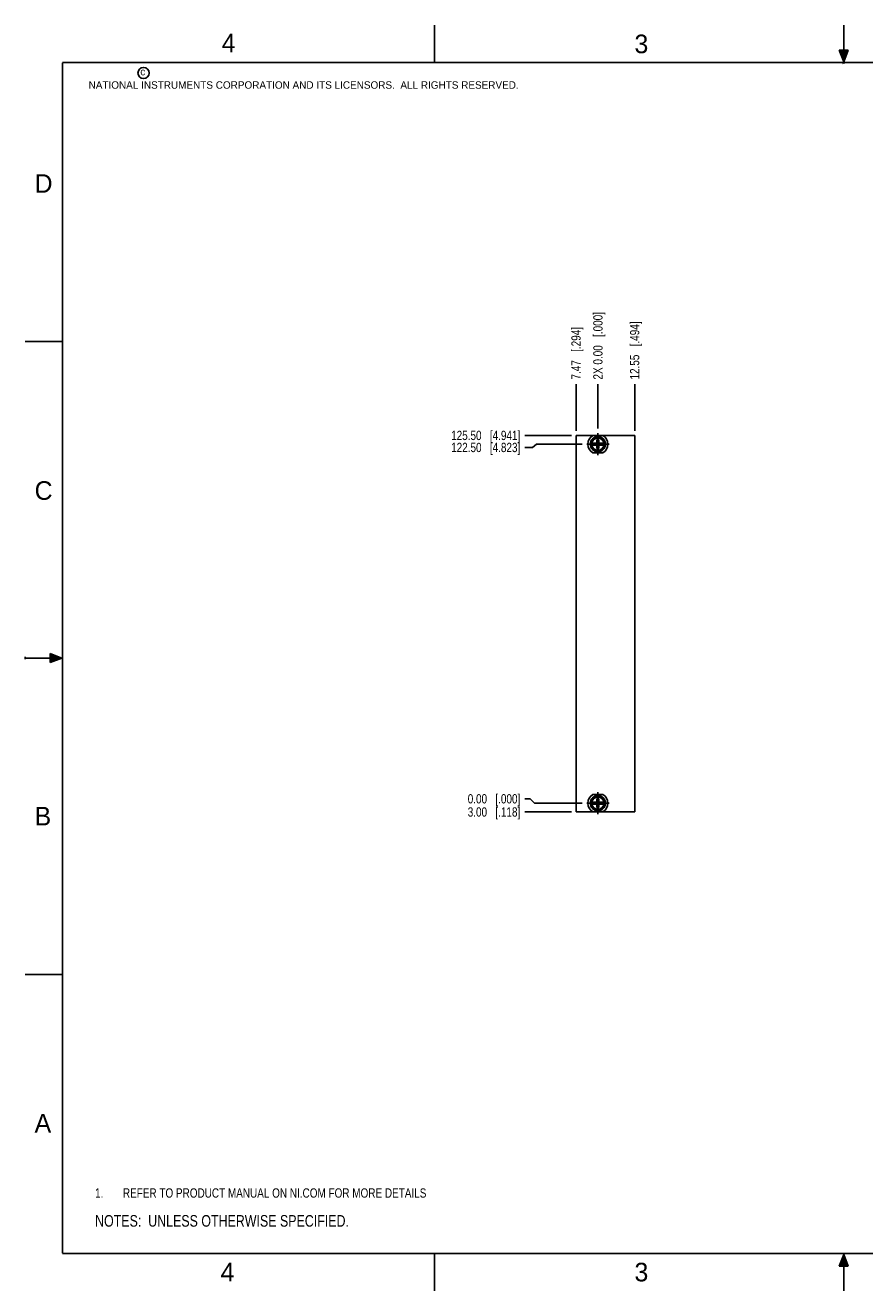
# Model space of a CAD drawing. Header units: inches. Extents: x 0 to 22, y 0 to 17.
# Tile 1 of 8: x 0 to 11.3, y 0 to 17. Entities that reach past the tile are written whole.
import ezdxf

# ---------------------------------------------------------------- set-up
doc = ezdxf.new("R2010")
doc.units = ezdxf.units.IN
doc.header["$LTSCALE"] = 1.21
doc.header["$MEASUREMENT"] = 0
doc.linetypes.add('CENTER', pattern=[0.6, 0.375, -0.075, 0.075, -0.075])
doc.layers.get('0').update_dxf_attribs({"linetype": 'CONTINUOUS'})
for name, color, linetype in [('DEFAULT_1', 7, 'CENTER'), ('DETAIL', 7, 'CONTINUOUS'), ('DIMENSIONS', 7, 'CONTINUOUS')]:
    doc.layers.add(name, color=color, linetype=linetype)
doc.styles.get("Standard").update_dxf_attribs({"font": 'txt', "width": 0.8})
doc.styles.add('TEXTSTYLE_2', font='txt')
doc.dimstyles.new('DIMSTYLE_1', dxfattribs={"dimtxt": 0.125, "dimasz": 0.18, "dimexe": 0.125, "dimexo": 0.0625, "dimgap": 0.03125, "dimtad": 0, "dimtih": 1, "dimtoh": 1, "dimzin": 0, "dimdsep": 46, "dimtxsty": 'STANDARD', "dimblk": '_FILLED', "dimblk1": '_FILLED', "dimblk2": '_FILLED', "dimcen": 0.09, "dimazin": 0, "dimtp": 0.01, "dimtm": 0.01, "dimtfac": 1, "dimtofl": 0, "dimtmove": 0, "dimatfit": 3, "dimldrblk": '_FILLED', "dimfxl": 1, "dimtolj": 1, "dimtzin": 0, "dimarcsym": 0})

# ---------------------------------------------------------------- blocks, each defined once
blk = doc.blocks.new('CUSTOM_NOTE_BL0', base_point=(3.625, 1.312))
at = {"color": 2, "linetype": 'CONTINUOUS', "width": 0.8}
for s, p in [('1.', (0.938, 1.25)), ('REFER TO PRODUCT MANUAL ON NI.COM FOR MORE DETAILS', (1.312, 1.25))]:
    blk.add_text(s, height=0.125, dxfattribs=at).set_placement(p)
blk = doc.blocks.new('*D0')
at = {"layer": 'DIMENSIONS', "color": 2, "linetype": 'CONTINUOUS'}
blk.add_line((7.34, 6.432), (6.715, 6.432), dxfattribs=at)
at = {"layer": 'DIMENSIONS', "color": 2, "linetype": 'CONTINUOUS', "insert": (6.653, 6.494), "char_height": 0.125, "width": 1.125, "attachment_point": 3, "line_spacing_factor": 0.9}
blk.add_mtext('3.00{\\ftxt.shx;\\W1.000000;\\H0.125000; }[.118]', dxfattribs=at)
blk = doc.blocks.new('_FILLED')
at = {"color": 0, "linetype": 'BYBLOCK'}
blk.add_solid([(0, 0), (-1, 0.174), (-1, -0.174)], dxfattribs=at)
blk = doc.blocks.new('*D1')
at = {"layer": 'DIMENSIONS', "color": 2, "linetype": 'CONTINUOUS'}
for p, q in [((6.785, 6.609), (6.715, 6.609)), ((6.846, 6.55), (6.785, 6.609)), ((7.485, 6.55), (6.846, 6.55))]:
    blk.add_line(p, q, dxfattribs=at)
at = {"layer": 'DIMENSIONS', "color": 2, "linetype": 'CONTINUOUS', "insert": (6.653, 6.671), "char_height": 0.125, "width": 1.125, "attachment_point": 3, "line_spacing_factor": 0.9}
blk.add_mtext('0.00{\\ftxt.shx;\\W1.000000;\\H0.125000; }[.000]', dxfattribs=at)
blk = doc.blocks.new('*D2')
at = {"layer": 'DIMENSIONS', "color": 2, "linetype": 'CONTINUOUS'}
for p, q in [((6.816, 11.329), (6.715, 11.329)), ((6.87, 11.373), (6.816, 11.329)), ((7.485, 11.373), (6.87, 11.373))]:
    blk.add_line(p, q, dxfattribs=at)
at = {"layer": 'DIMENSIONS', "color": 2, "linetype": 'CONTINUOUS', "insert": (6.653, 11.391), "char_height": 0.125, "width": 1.425, "attachment_point": 3, "line_spacing_factor": 0.9}
blk.add_mtext('122.50{\\ftxt.shx;\\W1.000000;\\H0.125000; }[4.823]', dxfattribs=at)
blk = doc.blocks.new('*D3')
at = {"layer": 'DIMENSIONS', "color": 2, "linetype": 'CONTINUOUS'}
blk.add_line((7.34, 11.491), (6.715, 11.491), dxfattribs=at)
at = {"layer": 'DIMENSIONS', "color": 2, "linetype": 'CONTINUOUS', "insert": (6.653, 11.553), "char_height": 0.125, "width": 1.425, "attachment_point": 3, "line_spacing_factor": 0.9}
blk.add_mtext('125.50{\\ftxt.shx;\\W1.000000;\\H0.125000; }[4.941]', dxfattribs=at)
blk = doc.blocks.new('*D7')
at = {"layer": 'DIMENSIONS', "color": 2, "linetype": 'CONTINUOUS'}
blk.add_line((7.403, 11.553), (7.403, 12.178), dxfattribs=at)
at = {"layer": 'DIMENSIONS', "color": 2, "linetype": 'CONTINUOUS', "insert": (7.34, 12.241), "char_height": 0.125, "width": 1.125, "attachment_point": 1, "rotation": 90, "line_spacing_factor": 0.9}
blk.add_mtext('7.47{\\ftxt.shx;\\W1.000000;\\H0.125000; }[.294]', dxfattribs=at)
blk = doc.blocks.new('*D8')
at = {"layer": 'DIMENSIONS', "color": 2, "linetype": 'CONTINUOUS'}
blk.add_line((7.697, 11.585), (7.697, 12.178), dxfattribs=at)
at = {"layer": 'DIMENSIONS', "color": 2, "linetype": 'CONTINUOUS', "insert": (7.634, 12.241), "char_height": 0.125, "width": 1.425, "attachment_point": 1, "rotation": 90, "line_spacing_factor": 0.9}
blk.add_mtext('2X 0.00{\\ftxt.shx;\\W1.000000;\\H0.125000; }[.000]', dxfattribs=at)
blk = doc.blocks.new('*D9')
at = {"layer": 'DIMENSIONS', "color": 2, "linetype": 'CONTINUOUS'}
blk.add_line((8.191, 11.553), (8.191, 12.178), dxfattribs=at)
at = {"layer": 'DIMENSIONS', "color": 2, "linetype": 'CONTINUOUS', "insert": (8.128, 12.241), "char_height": 0.125, "width": 1.225, "attachment_point": 1, "rotation": 90, "line_spacing_factor": 0.9}
blk.add_mtext('12.55{\\ftxt.shx;\\W1.000000;\\H0.125000; }[.494]', dxfattribs=at)
blk = doc.blocks.new('NOTES_HEADER_BL2', base_point=(3.1215, 0.9375))
at = {"layer": 'DETAIL', "color": 2, "linetype": 'CONTINUOUS', "width": 0.8}
blk.add_text('NOTES:  UNLESS OTHERWISE SPECIFIED.', height=0.156, dxfattribs=at).set_placement((0.9375, 0.8595))

msp = doc.modelspace()

# ---------------------------------------------------------------- hatches: boundary and pattern name
at = {"linetype": 'CONTINUOUS'}
for points in [[(11, 16.51), (10.938, 16.666), (11.062, 16.666)], [(0.334, 8.562), (0.49, 8.5), (0.334, 8.438)], [(10.938, 0.329), (11, 0.485), (11.062, 0.329)]]:
    msp.add_hatch(color=2, dxfattribs=at).paths.add_polyline_path(points)

# ---------------------------------------------------------------- linework, layer by layer
at = {"color": 2, "linetype": 'CONTINUOUS'}
for p, q in [((5.5, 16.5), (5.5, 17)), ((11, 16.485), (11, 17)), ((11, 16.51), (10.938, 16.666)), ((10.938, 16.666), (11.062, 16.666)), ((11.062, 16.666), (11, 16.51)), ((11.015, 16.515), (10.985, 16.485)), ((10.985, 16.485), (11, 16.515)), ((11, 16.485), (11.015, 16.515)), ((0, 12.75), (0.5, 12.75)), ((0, 8.515), (0, 8.485)), ((0.334, 8.438), (0.334, 8.562)), ((0.334, 8.562), (0.49, 8.5)), ((0.49, 8.5), (0, 8.5)), ((0.49, 8.5), (0.334, 8.438)), ((0, 4.25), (0.5, 4.25)), ((5.5, 0), (5.5, 0.5)), ((10.938, 0.329), (11, 0.485)), ((11, 0.485), (11.062, 0.329)), ((11, 0), (11, 0.485)), ((11.062, 0.329), (10.938, 0.329))]:
    msp.add_line(p, q, dxfattribs=at)
at = {"color": 7, "linetype": 'CONTINUOUS'}
for p, q in [((7.403, 6.432), (7.403, 11.491)), ((7.403, 11.491), (8.191, 11.491)), ((7.764, 11.49), (7.63, 11.49)), ((7.683, 11.316), (7.711, 11.43)), ((7.683, 11.387), (7.683, 11.43)), ((7.711, 11.316), (7.683, 11.43)), ((7.683, 11.43), (7.711, 11.43)), ((7.711, 11.43), (7.711, 11.387)), ((8.191, 11.491), (8.191, 6.432)), ((7.602, 11.387), (7.685, 11.387)), ((7.602, 11.359), (7.685, 11.359)), ((7.63, 11.256), (7.764, 11.256)), ((7.648, 11.361), (7.648, 11.385)), ((7.648, 11.361), (7.745, 11.385)), ((7.685, 11.385), (7.648, 11.385)), ((7.648, 11.385), (7.745, 11.361)), ((7.648, 11.361), (7.685, 11.361)), ((7.683, 11.316), (7.683, 11.359)), ((7.711, 11.316), (7.683, 11.316)), ((7.685, 11.387), (7.685, 11.385)), ((7.685, 11.361), (7.709, 11.385)), ((7.709, 11.361), (7.685, 11.385)), ((7.685, 11.359), (7.685, 11.361)), ((7.709, 11.387), (7.709, 11.385)), ((7.709, 11.387), (7.792, 11.387)), ((7.745, 11.385), (7.709, 11.385)), ((7.709, 11.359), (7.709, 11.361)), ((7.709, 11.361), (7.745, 11.361)), ((7.709, 11.359), (7.792, 11.359)), ((7.711, 11.359), (7.711, 11.316)), ((7.745, 11.361), (7.745, 11.385)), ((7.764, 6.667), (7.63, 6.667)), ((7.602, 6.564), (7.685, 6.564)), ((7.602, 6.536), (7.685, 6.536)), ((7.685, 6.562), (7.648, 6.562)), ((7.648, 6.562), (7.745, 6.538)), ((7.648, 6.538), (7.745, 6.562)), ((7.648, 6.538), (7.648, 6.562)), ((7.648, 6.538), (7.685, 6.538)), ((7.683, 6.607), (7.711, 6.607)), ((7.711, 6.493), (7.683, 6.607)), ((7.683, 6.564), (7.683, 6.607)), ((7.683, 6.493), (7.711, 6.607)), ((7.683, 6.493), (7.683, 6.536)), ((7.711, 6.493), (7.683, 6.493)), ((7.685, 6.564), (7.685, 6.562)), ((7.685, 6.562), (7.709, 6.538)), ((7.685, 6.538), (7.709, 6.562)), ((7.685, 6.536), (7.685, 6.538)), ((7.709, 6.564), (7.792, 6.564)), ((7.709, 6.564), (7.709, 6.562)), ((7.745, 6.562), (7.709, 6.562)), ((7.709, 6.538), (7.745, 6.538)), ((7.709, 6.536), (7.709, 6.538)), ((7.709, 6.536), (7.792, 6.536)), ((7.711, 6.607), (7.711, 6.564)), ((7.711, 6.536), (7.711, 6.493)), ((7.745, 6.538), (7.745, 6.562)), ((8.191, 6.432), (7.403, 6.432)), ((7.63, 6.433), (7.764, 6.433))]:
    msp.add_line(p, q, dxfattribs=at)
at = {"color": 7, "linetype": 'CONTINUOUS', "const_width": 0.02}
for points in [[(0.5, 16.5), (0.5, 0.5)], [(21.5, 16.5), (0.5, 16.5)], [(0.5, 0.5), (21.5, 0.5)]]:
    msp.add_lwpolyline(points, dxfattribs=at)
at = {"color": 2, "linetype": 'CONTINUOUS'}
msp.add_circle((1.589, 16.359), 0.0754, dxfattribs=at)
at = {"color": 7, "linetype": 'CONTINUOUS'}
for centre, radius in [((7.697, 11.373), 0.102), ((7.697, 11.373), 0.098), ((7.697, 6.55), 0.102), ((7.697, 6.55), 0.098)]:
    msp.add_circle(centre, radius, dxfattribs=at)
for centre, radius, start, end in [((7.697, 11.373), 0.135, 119.9264, 240.0736), ((7.697, 11.373), 0.0947, 8.3637, 171.6363), ((7.697, 11.373), 0.0832, 9.5336, 170.4664), ((7.697, 11.373), 0.135, 299.9264, 60.0736), ((7.697, 11.373), 0.0956, 171.7166, 188.2834), ((7.697, 11.373), 0.0947, 188.3637, 351.6363), ((7.697, 11.373), 0.0832, 189.5336, 350.4664), ((7.697, 11.373), 0.0956, 351.7166, 8.2834), ((7.697, 6.55), 0.135, 119.9264, 240.0736), ((7.697, 6.55), 0.0947, 8.3637, 171.6363), ((7.697, 6.55), 0.0832, 9.5336, 170.4664), ((7.697, 6.55), 0.135, 299.9264, 60.0736), ((7.697, 6.55), 0.0956, 171.7166, 188.2834), ((7.697, 6.55), 0.0947, 188.3637, 351.6363), ((7.697, 6.55), 0.0832, 189.5336, 350.4664), ((7.697, 6.55), 0.0956, 351.7166, 8.2834)]:
    msp.add_arc(centre, radius, start, end, dxfattribs=at)
at = {"layer": 'DEFAULT_1', "color": 7, "linetype": 'CENTER'}
for p, q in [((7.697, 11.373), (7.697, 11.522)), ((7.697, 11.373), (7.547, 11.373)), ((7.697, 11.373), (7.697, 11.223)), ((7.697, 11.373), (7.846, 11.373)), ((7.697, 6.55), (7.697, 6.699)), ((7.697, 6.55), (7.547, 6.55)), ((7.697, 6.55), (7.846, 6.55)), ((7.697, 6.55), (7.697, 6.4))]:
    msp.add_line(p, q, dxfattribs=at)

# ---------------------------------------------------------------- block references
at = {"color": 2, "linetype": 'CONTINUOUS'}
msp.add_blockref('CUSTOM_NOTE_BL0', (3.625, 1.312), dxfattribs=at)
at = {"layer": 'DETAIL', "color": 2, "linetype": 'CONTINUOUS'}
msp.add_blockref('NOTES_HEADER_BL2', (3.122, 0.938), dxfattribs=at)

# ---------------------------------------------------------------- texts
at = {"color": 2, "linetype": 'CONTINUOUS', "attachment_point": 1, "line_spacing_factor": 0.9, "style": 'TEXTSTYLE_2'}
for s, insert, char_height, width in [('4', (2.64, 16.887), 0.25, 0.25), ('3', (8.188, 16.875), 0.25, 0.25), ('c', (1.546, 16.428), 0.1, 0.1), ('NATIONAL INSTRUMENTS CORPORATION AND ITS LICENSORS.  ALL RIGHTS RESERVED.', (0.851, 16.248), 0.1, 7.3), ('D', (0.125, 15), 0.25, 0.25), ('C', (0.125, 10.875), 0.25, 0.25), ('B', (0.125, 6.5), 0.25, 0.25), ('A', (0.125, 2.375), 0.25, 0.25), ('4', (2.625, 0.375), 0.25, 0.25), ('3', (8.188, 0.375), 0.25, 0.25)]:
    msp.add_mtext(s, dxfattribs=dict(at, insert=insert, char_height=char_height, width=width))

# ---------------------------------------------------------------- dimensions: what is measured, and where the dimension line sits
at = {"layer": 'DIMENSIONS', "color": 2, "linetype": 'CONTINUOUS'}
dim = msp.add_ordinate_dim(feature_location=(7.696857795, 11.584951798), offset=(0, 0.593492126), dtype=1, origin=(7.696857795, 11.522451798), text='2X <>', dimstyle='DIMSTYLE_1', dxfattribs=at)
dim.commit()
dim.dimension.update_dxf_attribs({"geometry": '*D8', "text_midpoint": (7.696857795, 12.953443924)})
for feature_location, offset, dtype, origin, picture, middle in [((8.191, 11.553), (0, 0.625), 1, (7.697, 11.491), '*D9', (8.191, 12.853)), ((7.403, 11.553), (0, 0.625), 1, (7.697, 11.522), '*D7', (7.403, 12.803)), ((7.34, 11.491), (-0.625, 0), 0, (7.403, 6.55), '*D3', (5.94, 11.491)), ((7.485, 11.373), (-0.769, -0.044), 0, (7.547, 6.55), '*D2', (5.94, 11.329)), ((7.484849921, 6.549943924), (-0.769492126, 0.058954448), 0, (7.547349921, 6.549943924), '*D1', (6.090357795, 6.608898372)), ((7.34, 6.432), (-0.625, 0), 0, (7.547, 6.55), '*D0', (6.09, 6.432))]:
    dim = msp.add_ordinate_dim(feature_location=feature_location, offset=offset, dtype=dtype, origin=origin, dimstyle='DIMSTYLE_1', dxfattribs=at)
    dim.commit()
    dim.dimension.update_dxf_attribs({"geometry": picture, "text_midpoint": middle})

doc.saveas('drawing.dxf')
